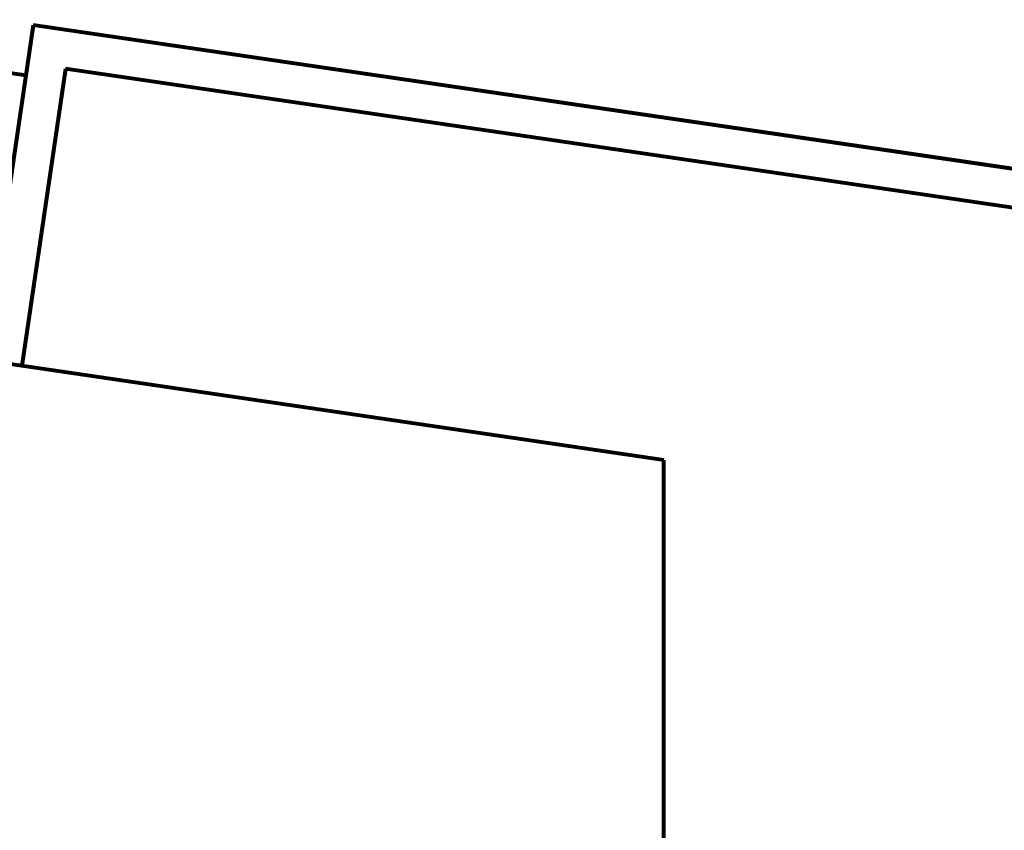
# Model space of a CAD drawing. Header units: millimetres. Extents: x -34570 to 24172, y 36800 to 73669.
# Tile 24 of 91: x -5073 to 47, y 64899 to 69117. Entities that reach past the tile are written whole.
import ezdxf

# ---------------------------------------------------------------- set-up
doc = ezdxf.new("R2010")
doc.units = ezdxf.units.MM
doc.layers.add('Algemeen01', color=253, linetype='Continuous', lineweight=80)
doc.layers.add('Standard', color=253, linetype='Continuous', lineweight=9)

msp = doc.modelspace()

# ---------------------------------------------------------------- linework, layer by layer
at = {"layer": 'Algemeen01'}
for p, q in [((-7007.94458, 69116.98242), (-5040.86631, 68828.49988)), ((-5002.84244, 69087.7736), (-5258.52115, 67344.3751)), ((19211.94425, 65536.54571), (-5002.84244, 69087.7736)), ((176.53885, 68328.18965), (-5002.84244, 69087.7736)), ((-4833.97978, 68860.86965), (-5060.63784, 67315.35445)), ((176.48348, 68126.05843), (-4833.97978, 68860.86965)), ((-1723.51652, 66825.94778), (-5258.52115, 67344.3751)), ((-1723.51652, 56514.85817), (-1723.51652, 66825.94778))]:
    msp.add_line(p, q, dxfattribs=at)
at = {"layer": 'Standard'}
for p, q in [((-4945.24247, 68096.83744), (-4945.24247, 68096.83744)), ((-1280.74247, 64901.83744), (-1280.74247, 64901.83744))]:
    msp.add_line(p, q, dxfattribs=at)

doc.saveas('drawing.dxf')
